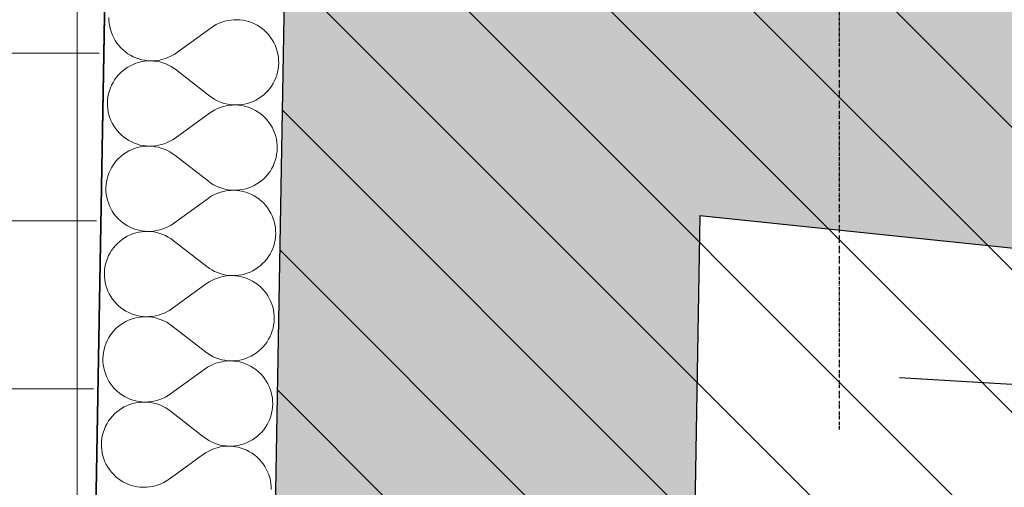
# Model space of a CAD drawing. Header units: millimetres. Extents: x -40276 to 214973, y -147941 to 35228.
# Tile 62 of 256: x -20552 to -19672, y 9352 to 9769. Entities that reach past the tile are written whole.
import ezdxf

# ---------------------------------------------------------------- set-up
doc = ezdxf.new("R2010")
doc.units = ezdxf.units.MM
doc.header["$MEASUREMENT"] = 0
doc.linetypes.add('Telekomunikacni vodic', pattern=[9.25, 3, -0.75, 3, -0.75, 0.125, -0.75, 0.125, -0.75])
doc.linetypes.add('Wipeout_Contour', pattern=[1000, 0, -1000])
for name, color, linetype in [('1._POHLED ZÁPADNÍ_2_0_plochy', 7, 'Continuous'), ('1._POHLED ZÁPADNÍ_2_2D prvky - obecné', 7, 'Continuous'), ('1._POHLED ZÁPADNÍ_2_akustické prvky', 7, 'Continuous'), ('1._POHLED ZÁPADNÍ_2_Nové_Konstrukce - nosné', 7, 'Continuous'), ('1._POHLED ZÁPADNÍ_2_Nové_TZB - elektroinstalace', 7, 'Continuous'), ('1._POHLED ZÁPADNÍ_2_Nové_TZB - kanalizace', 7, 'Continuous'), ('1._POHLED ZÁPADNÍ_2_Nové_Výplně - Povrchové', 7, 'Continuous'), ('1._POHLED ZÁPADNÍ_2_Nové_Výplně – Řezové', 7, 'Continuous'), ('1._POHLED ZÁPADNÍ_2_Výplně – Řezové', 7, 'Continuous')]:
    doc.layers.add(name, color=color, linetype=linetype)
doc.linetypes.add('kanalizace - dešťová', pattern='A,0,[2,C.3 Koordinační situační výkres1.Shx,S=0.251701,R=0,X=-0.001714,Y=0],-33,0', length=33)

# ---------------------------------------------------------------- blocks, each defined once
blk = doc.blocks.new('*X27', base_point=(-42174.69, -26223.67))
at = {"layer": '1._POHLED ZÁPADNÍ_2_Nové_Výplně – Řezové', "color": 21, "linetype": 'Continuous', "lineweight": 20, "true_color": 0xffaaaa}
for p, q in [((-20471.86, 9771.47), (-20471.81, 9768.75)), ((-20471.81, 9768.75), (-20471.56, 9766.04)), ((-20373.5, 9766.28), (-20375.95, 9765.1)), ((-20370.97, 9767.28), (-20373.5, 9766.28)), ((-20368.38, 9768.09), (-20370.97, 9767.28)), ((-20365.73, 9768.72), (-20368.38, 9768.09)), ((-20363.04, 9769.16), (-20365.73, 9768.72)), ((-20360.33, 9769.41), (-20363.04, 9769.16)), ((-20357.61, 9769.46), (-20360.33, 9769.41)), ((-20354.9, 9769.31), (-20357.61, 9769.46)), ((-20352.2, 9768.98), (-20354.9, 9769.31)), ((-20349.53, 9768.45), (-20352.2, 9768.98)), ((-20346.9, 9767.73), (-20349.53, 9768.45)), ((-20344.34, 9766.83), (-20346.9, 9767.73)), ((-20341.84, 9765.74), (-20344.34, 9766.83)), ((-20471.56, 9766.04), (-20471.13, 9763.35)), ((-20471.13, 9763.35), (-20470.5, 9760.71)), ((-20470.5, 9760.71), (-20469.69, 9758.11)), ((-20469.69, 9758.11), (-20468.69, 9755.58)), ((-20411.45, 9739.92), (-20380.58, 9762.24)), ((-20378.32, 9763.75), (-20380.58, 9762.24)), ((-20375.95, 9765.1), (-20378.32, 9763.75)), ((-20339.43, 9764.48), (-20341.84, 9765.74)), ((-20337.12, 9763.06), (-20339.43, 9764.48)), ((-20334.91, 9761.47), (-20337.12, 9763.06)), ((-20332.82, 9759.72), (-20334.91, 9761.47)), ((-20330.86, 9757.83), (-20332.82, 9759.72)), ((-20329.04, 9755.81), (-20330.86, 9757.83)), ((-20468.69, 9755.58), (-20467.52, 9753.12)), ((-20467.52, 9753.12), (-20466.17, 9750.76)), ((-20466.17, 9750.76), (-20464.66, 9748.5)), ((-20327.37, 9753.66), (-20329.04, 9755.81)), ((-20325.86, 9751.4), (-20327.37, 9753.66)), ((-20324.51, 9749.04), (-20325.86, 9751.4)), ((-20323.34, 9746.59), (-20324.51, 9749.04)), ((-20464.66, 9748.5), (-20462.99, 9746.35)), ((-20462.99, 9746.35), (-20461.17, 9744.33)), ((-20461.17, 9744.33), (-20459.21, 9742.44)), ((-20459.21, 9742.44), (-20457.12, 9740.7)), ((-20457.12, 9740.7), (-20454.91, 9739.11)), ((-20413.71, 9738.41), (-20411.45, 9739.92)), ((-20322.34, 9744.05), (-20323.34, 9746.59)), ((-20321.53, 9741.46), (-20322.34, 9744.05)), ((-20320.9, 9738.81), (-20321.53, 9741.46)), ((-20454.91, 9739.11), (-20452.6, 9737.68)), ((-20452.6, 9737.68), (-20450.18, 9736.42)), ((-20450.18, 9736.42), (-20447.69, 9735.34)), ((-20445.18, 9731.36), (-20447.77, 9730.55)), ((-20447.69, 9735.34), (-20445.12, 9734.43)), ((-20442.53, 9731.98), (-20445.18, 9731.36)), ((-20445.12, 9734.43), (-20442.5, 9733.72)), ((-20439.84, 9732.42), (-20442.53, 9731.98)), ((-20442.5, 9733.72), (-20439.83, 9733.19)), ((-20437.13, 9732.66), (-20439.84, 9732.42)), ((-20439.83, 9733.19), (-20437.13, 9732.85)), ((-20437.13, 9732.85), (-20434.41, 9732.71)), ((-20434.41, 9732.71), (-20437.13, 9732.66)), ((-20434.41, 9732.71), (-20431.69, 9732.76)), ((-20431.7, 9732.56), (-20434.41, 9732.71)), ((-20429, 9732.22), (-20431.7, 9732.56)), ((-20431.69, 9732.76), (-20428.98, 9733)), ((-20426.33, 9731.69), (-20429, 9732.22)), ((-20428.98, 9733), (-20426.3, 9733.44)), ((-20423.71, 9730.97), (-20426.33, 9731.69)), ((-20426.3, 9733.44), (-20423.65, 9734.07)), ((-20421.14, 9730.06), (-20423.71, 9730.97)), ((-20423.65, 9734.07), (-20421.06, 9734.88)), ((-20421.06, 9734.88), (-20418.53, 9735.88)), ((-20418.53, 9735.88), (-20416.07, 9737.06)), ((-20416.07, 9737.06), (-20413.71, 9738.41)), ((-20320.46, 9736.13), (-20320.9, 9738.81)), ((-20320.22, 9733.42), (-20320.46, 9736.13)), ((-20320.17, 9730.7), (-20320.22, 9733.42)), ((-20459.54, 9723.85), (-20461.56, 9722.03)), ((-20457.39, 9725.52), (-20459.54, 9723.85)), ((-20455.12, 9727.03), (-20457.39, 9725.52)), ((-20452.76, 9728.38), (-20455.12, 9727.03)), ((-20450.31, 9729.55), (-20452.76, 9728.38)), ((-20447.77, 9730.55), (-20450.31, 9729.55)), ((-20418.65, 9728.97), (-20421.14, 9730.06)), ((-20416.24, 9727.71), (-20418.65, 9728.97)), ((-20413.92, 9726.28), (-20416.24, 9727.71)), ((-20411.72, 9724.69), (-20413.92, 9726.28)), ((-20411.72, 9724.69), (-20381.65, 9701.3)), ((-20321.9, 9719.99), (-20321.18, 9722.61)), ((-20321.18, 9722.61), (-20320.65, 9725.28)), ((-20320.65, 9725.28), (-20320.32, 9727.98)), ((-20320.32, 9727.98), (-20320.17, 9730.7)), ((-20468.21, 9713.47), (-20469.47, 9711.06)), ((-20466.78, 9715.78), (-20468.21, 9713.47)), ((-20465.19, 9717.99), (-20466.78, 9715.78)), ((-20463.45, 9720.08), (-20465.19, 9717.99)), ((-20461.56, 9722.03), (-20463.45, 9720.08)), ((-20325.15, 9712.52), (-20323.89, 9714.93)), ((-20323.89, 9714.93), (-20322.81, 9717.42)), ((-20322.81, 9717.42), (-20321.9, 9719.99)), ((-20471.47, 9706), (-20472.18, 9703.37)), ((-20470.56, 9708.56), (-20471.47, 9706)), ((-20469.47, 9711.06), (-20470.56, 9708.56)), ((-20331.81, 9703.95), (-20329.92, 9705.91)), ((-20329.92, 9705.91), (-20328.18, 9708)), ((-20328.18, 9708), (-20326.58, 9710.2)), ((-20326.58, 9710.2), (-20325.15, 9712.52)), ((-20473.05, 9698.01), (-20473.2, 9695.29)), ((-20472.72, 9700.71), (-20473.05, 9698.01)), ((-20472.18, 9703.37), (-20472.72, 9700.71)), ((-20381.65, 9701.3), (-20379.44, 9699.7)), ((-20379.44, 9699.7), (-20377.13, 9698.27)), ((-20377.13, 9698.27), (-20374.72, 9697.01)), ((-20374.72, 9697.01), (-20372.23, 9695.92)), ((-20372.23, 9695.92), (-20369.66, 9695.02)), ((-20345.6, 9695.44), (-20343.06, 9696.43)), ((-20343.06, 9696.43), (-20340.61, 9697.61)), ((-20340.61, 9697.61), (-20338.24, 9698.95)), ((-20338.24, 9698.95), (-20335.98, 9700.46)), ((-20335.98, 9700.46), (-20333.83, 9702.13)), ((-20333.83, 9702.13), (-20331.81, 9703.95)), ((-20473.2, 9695.29), (-20473.15, 9692.57)), ((-20473.15, 9692.57), (-20472.91, 9689.86)), ((-20472.91, 9689.86), (-20472.47, 9687.17)), ((-20472.47, 9687.17), (-20471.84, 9684.53)), ((-20379.66, 9687.58), (-20381.92, 9686.06)), ((-20377.3, 9688.92), (-20379.66, 9687.58)), ((-20374.84, 9690.1), (-20377.3, 9688.92)), ((-20372.31, 9691.1), (-20374.84, 9690.1)), ((-20369.72, 9691.92), (-20372.31, 9691.1)), ((-20367.07, 9692.54), (-20369.72, 9691.92)), ((-20369.66, 9695.02), (-20367.04, 9694.3)), ((-20364.38, 9692.98), (-20367.07, 9692.54)), ((-20367.04, 9694.3), (-20364.37, 9693.76)), ((-20361.67, 9693.23), (-20364.38, 9692.98)), ((-20364.37, 9693.76), (-20361.67, 9693.42)), ((-20361.67, 9693.42), (-20358.95, 9693.28)), ((-20358.95, 9693.28), (-20361.67, 9693.23)), ((-20358.95, 9693.28), (-20356.23, 9693.32)), ((-20356.24, 9693.13), (-20358.95, 9693.28)), ((-20353.54, 9692.8), (-20356.24, 9693.13)), ((-20356.23, 9693.32), (-20353.53, 9693.57)), ((-20350.87, 9692.27), (-20353.54, 9692.8)), ((-20353.53, 9693.57), (-20350.84, 9694)), ((-20348.25, 9691.55), (-20350.87, 9692.27)), ((-20350.84, 9694), (-20348.19, 9694.63)), ((-20345.68, 9690.65), (-20348.25, 9691.55)), ((-20348.19, 9694.63), (-20345.6, 9695.44)), ((-20343.18, 9689.56), (-20345.68, 9690.65)), ((-20340.77, 9688.3), (-20343.18, 9689.56)), ((-20338.46, 9686.88), (-20340.77, 9688.3)), ((-20471.84, 9684.53), (-20471.03, 9681.93)), ((-20471.03, 9681.93), (-20470.03, 9679.4)), ((-20470.03, 9679.4), (-20468.86, 9676.95)), ((-20412.79, 9663.74), (-20381.92, 9686.06)), ((-20336.25, 9685.29), (-20338.46, 9686.88)), ((-20334.16, 9683.54), (-20336.25, 9685.29)), ((-20332.2, 9681.66), (-20334.16, 9683.54)), ((-20330.38, 9679.63), (-20332.2, 9681.66)), ((-20328.71, 9677.48), (-20330.38, 9679.63)), ((-20468.86, 9676.95), (-20467.51, 9674.58)), ((-20467.51, 9674.58), (-20466, 9672.32)), ((-20466, 9672.32), (-20464.33, 9670.17)), ((-20464.33, 9670.17), (-20462.51, 9668.15)), ((-20327.2, 9675.22), (-20328.71, 9677.48)), ((-20325.85, 9672.86), (-20327.2, 9675.22)), ((-20324.68, 9670.41), (-20325.85, 9672.86)), ((-20323.68, 9667.88), (-20324.68, 9670.41)), ((-20462.51, 9668.15), (-20460.55, 9666.26)), ((-20460.55, 9666.26), (-20458.46, 9664.52)), ((-20458.46, 9664.52), (-20456.25, 9662.93)), ((-20456.25, 9662.93), (-20453.94, 9661.5)), ((-20453.94, 9661.5), (-20451.53, 9660.24)), ((-20419.87, 9659.7), (-20417.42, 9660.88)), ((-20417.42, 9660.88), (-20415.05, 9662.23)), ((-20415.05, 9662.23), (-20412.79, 9663.74)), ((-20322.87, 9665.28), (-20323.68, 9667.88)), ((-20322.24, 9662.63), (-20322.87, 9665.28)), ((-20321.8, 9659.95), (-20322.24, 9662.63)), ((-20454.1, 9652.2), (-20456.47, 9650.85)), ((-20451.65, 9653.37), (-20454.1, 9652.2)), ((-20449.12, 9654.37), (-20451.65, 9653.37)), ((-20451.53, 9660.24), (-20449.03, 9659.16)), ((-20446.52, 9655.18), (-20449.12, 9654.37)), ((-20449.03, 9659.16), (-20446.46, 9658.25)), ((-20443.87, 9655.81), (-20446.52, 9655.18)), ((-20446.46, 9658.25), (-20443.84, 9657.54)), ((-20441.19, 9656.24), (-20443.87, 9655.81)), ((-20443.84, 9657.54), (-20441.17, 9657.01)), ((-20438.48, 9656.48), (-20441.19, 9656.24)), ((-20441.17, 9657.01), (-20438.47, 9656.67)), ((-20435.76, 9656.53), (-20438.48, 9656.48)), ((-20438.47, 9656.67), (-20435.76, 9656.53)), ((-20435.76, 9656.53), (-20433.04, 9656.58)), ((-20433.04, 9656.38), (-20435.76, 9656.53)), ((-20433.04, 9656.58), (-20430.33, 9656.82)), ((-20430.34, 9656.04), (-20433.04, 9656.38)), ((-20427.67, 9655.51), (-20430.34, 9656.04)), ((-20430.33, 9656.82), (-20427.64, 9657.26)), ((-20425.05, 9654.79), (-20427.67, 9655.51)), ((-20427.64, 9657.26), (-20424.99, 9657.89)), ((-20422.48, 9653.88), (-20425.05, 9654.79)), ((-20424.99, 9657.89), (-20422.4, 9658.71)), ((-20419.99, 9652.79), (-20422.48, 9653.88)), ((-20422.4, 9658.71), (-20419.87, 9659.7)), ((-20417.58, 9651.53), (-20419.99, 9652.79)), ((-20322, 9649.1), (-20321.66, 9651.8)), ((-20321.56, 9657.24), (-20321.8, 9659.95)), ((-20321.66, 9651.8), (-20321.51, 9654.52)), ((-20321.51, 9654.52), (-20321.56, 9657.24)), ((-20464.79, 9643.9), (-20466.53, 9641.81)), ((-20462.9, 9645.86), (-20464.79, 9643.9)), ((-20460.88, 9647.67), (-20462.9, 9645.86)), ((-20458.73, 9649.34), (-20460.88, 9647.67)), ((-20456.47, 9650.85), (-20458.73, 9649.34)), ((-20415.27, 9650.1), (-20417.58, 9651.53)), ((-20413.06, 9648.51), (-20415.27, 9650.1)), ((-20413.06, 9648.51), (-20382.99, 9625.12)), ((-20324.15, 9641.24), (-20323.25, 9643.81)), ((-20323.25, 9643.81), (-20322.53, 9646.43)), ((-20322.53, 9646.43), (-20322, 9649.1)), ((-20470.82, 9634.88), (-20471.9, 9632.38)), ((-20469.56, 9637.29), (-20470.82, 9634.88)), ((-20468.13, 9639.6), (-20469.56, 9637.29)), ((-20466.53, 9641.81), (-20468.13, 9639.6)), ((-20327.93, 9634.02), (-20326.5, 9636.34)), ((-20326.5, 9636.34), (-20325.24, 9638.75)), ((-20325.24, 9638.75), (-20324.15, 9641.24)), ((-20473.53, 9627.19), (-20474.06, 9624.53)), ((-20472.81, 9629.82), (-20473.53, 9627.19)), ((-20471.9, 9632.38), (-20472.81, 9629.82)), ((-20337.32, 9624.29), (-20335.18, 9625.95)), ((-20335.18, 9625.95), (-20333.15, 9627.77)), ((-20333.15, 9627.77), (-20331.26, 9629.73)), ((-20331.26, 9629.73), (-20329.52, 9631.82)), ((-20329.52, 9631.82), (-20327.93, 9634.02)), ((-20474.39, 9621.83), (-20474.54, 9619.11)), ((-20474.54, 9619.11), (-20474.49, 9616.39)), ((-20474.06, 9624.53), (-20474.39, 9621.83)), ((-20382.99, 9625.12), (-20380.79, 9623.53)), ((-20380.79, 9623.53), (-20378.47, 9622.09)), ((-20378.47, 9622.09), (-20376.06, 9620.83)), ((-20376.06, 9620.83), (-20373.57, 9619.75)), ((-20373.57, 9619.75), (-20371, 9618.84)), ((-20371, 9618.84), (-20368.38, 9618.12)), ((-20365.73, 9616.8), (-20368.41, 9616.36)), ((-20368.38, 9618.12), (-20365.71, 9617.59)), ((-20363.02, 9617.05), (-20365.73, 9616.8)), ((-20365.71, 9617.59), (-20363.01, 9617.25)), ((-20360.3, 9617.1), (-20363.02, 9617.05)), ((-20363.01, 9617.25), (-20360.3, 9617.1)), ((-20360.3, 9617.1), (-20357.58, 9617.15)), ((-20357.58, 9616.96), (-20360.3, 9617.1)), ((-20357.58, 9617.15), (-20354.87, 9617.39)), ((-20354.88, 9616.62), (-20357.58, 9616.96)), ((-20352.21, 9616.09), (-20354.88, 9616.62)), ((-20354.87, 9617.39), (-20352.18, 9617.82)), ((-20352.18, 9617.82), (-20349.53, 9618.45)), ((-20349.53, 9618.45), (-20346.94, 9619.26)), ((-20346.94, 9619.26), (-20344.4, 9620.25)), ((-20344.4, 9620.25), (-20341.95, 9621.43)), ((-20341.95, 9621.43), (-20339.59, 9622.77)), ((-20339.59, 9622.77), (-20337.32, 9624.29)), ((-20474.49, 9616.39), (-20474.25, 9613.68)), ((-20474.25, 9613.68), (-20473.81, 9611)), ((-20473.81, 9611), (-20473.18, 9608.35)), ((-20473.18, 9608.35), (-20472.37, 9605.75)), ((-20414.13, 9587.57), (-20383.26, 9609.88)), ((-20381, 9611.4), (-20383.26, 9609.88)), ((-20378.64, 9612.75), (-20381, 9611.4)), ((-20376.18, 9613.92), (-20378.64, 9612.75)), ((-20373.65, 9614.92), (-20376.18, 9613.92)), ((-20371.06, 9615.74), (-20373.65, 9614.92)), ((-20368.41, 9616.36), (-20371.06, 9615.74)), ((-20349.59, 9615.37), (-20352.21, 9616.09)), ((-20347.02, 9614.47), (-20349.59, 9615.37)), ((-20344.53, 9613.39), (-20347.02, 9614.47)), ((-20342.11, 9612.13), (-20344.53, 9613.39)), ((-20339.8, 9610.7), (-20342.11, 9612.13)), ((-20337.59, 9609.11), (-20339.8, 9610.7)), ((-20335.5, 9607.36), (-20337.59, 9609.11)), ((-20472.37, 9605.75), (-20471.37, 9603.22)), ((-20471.37, 9603.22), (-20470.2, 9600.77)), ((-20470.2, 9600.77), (-20468.85, 9598.4)), ((-20333.54, 9605.48), (-20335.5, 9607.36)), ((-20331.72, 9603.45), (-20333.54, 9605.48)), ((-20330.05, 9601.31), (-20331.72, 9603.45)), ((-20328.54, 9599.04), (-20330.05, 9601.31)), ((-20327.19, 9596.68), (-20328.54, 9599.04)), ((-20468.85, 9598.4), (-20467.34, 9596.14)), ((-20467.34, 9596.14), (-20465.67, 9593.99)), ((-20465.67, 9593.99), (-20463.85, 9591.97)), ((-20463.85, 9591.97), (-20461.89, 9590.08)), ((-20326.02, 9594.23), (-20327.19, 9596.68)), ((-20325.02, 9591.7), (-20326.02, 9594.23)), ((-20324.21, 9589.1), (-20325.02, 9591.7)), ((-20461.89, 9590.08), (-20459.8, 9588.34)), ((-20459.8, 9588.34), (-20457.59, 9586.75)), ((-20457.59, 9586.75), (-20455.28, 9585.32)), ((-20455.28, 9585.32), (-20452.87, 9584.06)), ((-20452.87, 9584.06), (-20450.37, 9582.98)), ((-20450.37, 9582.98), (-20447.81, 9582.08)), ((-20447.81, 9582.08), (-20445.18, 9581.36)), ((-20428.98, 9581.08), (-20426.34, 9581.71)), ((-20426.34, 9581.71), (-20423.74, 9582.53)), ((-20423.74, 9582.53), (-20421.21, 9583.53)), ((-20421.21, 9583.53), (-20418.76, 9584.7)), ((-20418.76, 9584.7), (-20416.39, 9586.05)), ((-20416.39, 9586.05), (-20414.13, 9587.57)), ((-20323.58, 9586.45), (-20324.21, 9589.1)), ((-20323.15, 9583.77), (-20323.58, 9586.45)), ((-20322.9, 9581.06), (-20323.15, 9583.77)), ((-20460.07, 9573.16), (-20462.22, 9571.49)), ((-20457.81, 9574.67), (-20460.07, 9573.16)), ((-20455.44, 9576.02), (-20457.81, 9574.67)), ((-20452.99, 9577.19), (-20455.44, 9576.02)), ((-20450.46, 9578.19), (-20452.99, 9577.19)), ((-20447.86, 9579), (-20450.46, 9578.19)), ((-20445.21, 9579.63), (-20447.86, 9579)), ((-20442.53, 9580.06), (-20445.21, 9579.63)), ((-20445.18, 9581.36), (-20442.51, 9580.83)), ((-20439.82, 9580.3), (-20442.53, 9580.06)), ((-20442.51, 9580.83), (-20439.81, 9580.49)), ((-20437.1, 9580.35), (-20439.82, 9580.3)), ((-20439.81, 9580.49), (-20437.1, 9580.35)), ((-20437.1, 9580.35), (-20434.38, 9580.4)), ((-20434.38, 9580.2), (-20437.1, 9580.35)), ((-20434.38, 9580.4), (-20431.67, 9580.65)), ((-20431.68, 9579.86), (-20434.38, 9580.2)), ((-20429.01, 9579.33), (-20431.68, 9579.86)), ((-20431.67, 9580.65), (-20428.98, 9581.08)), ((-20426.39, 9578.61), (-20429.01, 9579.33)), ((-20423.82, 9577.7), (-20426.39, 9578.61)), ((-20421.33, 9576.62), (-20423.82, 9577.7)), ((-20418.92, 9575.35), (-20421.33, 9576.62)), ((-20416.61, 9573.92), (-20418.92, 9575.35)), ((-20414.4, 9572.33), (-20416.61, 9573.92)), ((-20323.87, 9570.25), (-20323.34, 9572.92)), ((-20323.34, 9572.92), (-20323, 9575.62)), ((-20323, 9575.62), (-20322.85, 9578.34)), ((-20322.85, 9578.34), (-20322.9, 9581.06)), ((-20467.88, 9565.63), (-20469.47, 9563.43)), ((-20466.13, 9567.72), (-20467.88, 9565.63)), ((-20464.24, 9569.68), (-20466.13, 9567.72)), ((-20462.22, 9571.49), (-20464.24, 9569.68)), ((-20414.4, 9572.33), (-20384.33, 9548.94)), ((-20326.58, 9562.57), (-20325.49, 9565.06)), ((-20325.49, 9565.06), (-20324.59, 9567.63)), ((-20324.59, 9567.63), (-20323.87, 9570.25)), ((-20473.24, 9556.21), (-20474.15, 9553.64)), ((-20472.16, 9558.7), (-20473.24, 9556.21)), ((-20470.9, 9561.11), (-20472.16, 9558.7)), ((-20469.47, 9563.43), (-20470.9, 9561.11)), ((-20332.6, 9553.55), (-20330.86, 9555.64)), ((-20330.86, 9555.64), (-20329.27, 9557.84)), ((-20329.27, 9557.84), (-20327.84, 9560.16)), ((-20327.84, 9560.16), (-20326.58, 9562.57)), ((-20475.4, 9548.35), (-20475.74, 9545.65)), ((-20474.87, 9551.02), (-20475.4, 9548.35)), ((-20474.15, 9553.64), (-20474.87, 9551.02)), ((-20384.33, 9548.94), (-20382.13, 9547.35)), ((-20382.13, 9547.35), (-20379.81, 9545.92)), ((-20343.29, 9545.25), (-20340.93, 9546.6)), ((-20340.93, 9546.6), (-20338.67, 9548.11)), ((-20338.67, 9548.11), (-20336.52, 9549.78)), ((-20336.52, 9549.78), (-20334.49, 9551.59)), ((-20334.49, 9551.59), (-20332.6, 9553.55)), ((-20475.74, 9545.65), (-20475.88, 9542.93)), ((-20475.88, 9542.93), (-20475.83, 9540.21)), ((-20475.83, 9540.21), (-20475.59, 9537.5)), ((-20475.59, 9537.5), (-20475.15, 9534.82)), ((-20377.53, 9537.74), (-20379.98, 9536.57)), ((-20379.81, 9545.92), (-20377.4, 9544.65)), ((-20374.99, 9538.74), (-20377.53, 9537.74)), ((-20377.4, 9544.65), (-20374.91, 9543.57)), ((-20372.4, 9539.56), (-20374.99, 9538.74)), ((-20374.91, 9543.57), (-20372.34, 9542.66)), ((-20369.75, 9540.19), (-20372.4, 9539.56)), ((-20372.34, 9542.66), (-20369.72, 9541.94)), ((-20367.07, 9540.62), (-20369.75, 9540.19)), ((-20369.72, 9541.94), (-20367.05, 9541.41)), ((-20364.36, 9540.87), (-20367.07, 9540.62)), ((-20367.05, 9541.41), (-20364.35, 9541.07)), ((-20361.64, 9540.92), (-20364.36, 9540.87)), ((-20364.35, 9541.07), (-20361.64, 9540.92)), ((-20361.64, 9540.92), (-20358.92, 9540.97)), ((-20358.92, 9540.78), (-20361.64, 9540.92)), ((-20358.92, 9540.97), (-20356.21, 9541.21)), ((-20356.22, 9540.44), (-20358.92, 9540.78)), ((-20353.55, 9539.91), (-20356.22, 9540.44)), ((-20356.21, 9541.21), (-20353.52, 9541.64)), ((-20350.93, 9539.19), (-20353.55, 9539.91)), ((-20353.52, 9541.64), (-20350.87, 9542.27)), ((-20348.36, 9538.29), (-20350.93, 9539.19)), ((-20350.87, 9542.27), (-20348.28, 9543.08)), ((-20345.87, 9537.21), (-20348.36, 9538.29)), ((-20348.28, 9543.08), (-20345.75, 9544.08)), ((-20345.75, 9544.08), (-20343.29, 9545.25)), ((-20475.15, 9534.82), (-20474.53, 9532.17)), ((-20474.53, 9532.17), (-20473.71, 9529.57)), ((-20473.71, 9529.57), (-20472.72, 9527.04)), ((-20415.48, 9511.39), (-20384.6, 9533.7)), ((-20382.34, 9535.22), (-20384.6, 9533.7)), ((-20379.98, 9536.57), (-20382.34, 9535.22)), ((-20343.46, 9535.95), (-20345.87, 9537.21)), ((-20341.14, 9534.52), (-20343.46, 9535.95)), ((-20338.93, 9532.93), (-20341.14, 9534.52)), ((-20336.84, 9531.19), (-20338.93, 9532.93)), ((-20334.89, 9529.3), (-20336.84, 9531.19)), ((-20333.07, 9527.28), (-20334.89, 9529.3)), ((-20472.72, 9527.04), (-20471.54, 9524.59)), ((-20471.54, 9524.59), (-20470.19, 9522.23)), ((-20470.19, 9522.23), (-20468.68, 9519.96)), ((-20468.68, 9519.96), (-20467.01, 9517.82)), ((-20331.4, 9525.13), (-20333.07, 9527.28)), ((-20329.88, 9522.87), (-20331.4, 9525.13)), ((-20328.54, 9520.5), (-20329.88, 9522.87)), ((-20327.36, 9518.05), (-20328.54, 9520.5)), ((-20467.01, 9517.82), (-20465.19, 9515.79)), ((-20465.19, 9515.79), (-20463.23, 9513.91)), ((-20463.23, 9513.91), (-20461.14, 9512.16)), ((-20461.14, 9512.16), (-20458.94, 9510.57)), ((-20417.74, 9509.87), (-20415.48, 9511.39)), ((-20326.36, 9515.52), (-20327.36, 9518.05)), ((-20325.55, 9512.92), (-20326.36, 9515.52)), ((-20324.92, 9510.27), (-20325.55, 9512.92)), ((-20458.94, 9510.57), (-20456.62, 9509.14)), ((-20456.62, 9509.14), (-20454.21, 9507.88)), ((-20454.21, 9507.88), (-20451.71, 9506.8)), ((-20449.2, 9502.82), (-20451.8, 9502.01)), ((-20451.71, 9506.8), (-20449.15, 9505.9)), ((-20446.55, 9503.45), (-20449.2, 9502.82)), ((-20449.15, 9505.9), (-20446.52, 9505.18)), ((-20443.87, 9503.88), (-20446.55, 9503.45)), ((-20446.52, 9505.18), (-20443.85, 9504.65)), ((-20441.16, 9504.12), (-20443.87, 9503.88)), ((-20443.85, 9504.65), (-20441.16, 9504.31)), ((-20441.16, 9504.31), (-20438.44, 9504.17)), ((-20438.44, 9504.17), (-20441.16, 9504.12)), ((-20438.44, 9504.17), (-20435.72, 9504.22)), ((-20435.72, 9504.02), (-20438.44, 9504.17)), ((-20435.72, 9504.22), (-20433.01, 9504.47)), ((-20433.02, 9503.68), (-20435.72, 9504.02)), ((-20430.35, 9503.15), (-20433.02, 9503.68)), ((-20433.01, 9504.47), (-20430.32, 9504.9)), ((-20427.73, 9502.43), (-20430.35, 9503.15)), ((-20430.32, 9504.9), (-20427.68, 9505.53)), ((-20425.17, 9501.52), (-20427.73, 9502.43)), ((-20427.68, 9505.53), (-20425.08, 9506.35)), ((-20425.08, 9506.35), (-20422.55, 9507.35)), ((-20422.55, 9507.35), (-20420.1, 9508.52)), ((-20420.1, 9508.52), (-20417.74, 9509.87)), ((-20324.49, 9507.59), (-20324.92, 9510.27)), ((-20324.24, 9504.88), (-20324.49, 9507.59)), ((-20324.19, 9502.16), (-20324.24, 9504.88)), ((-20465.58, 9493.5), (-20467.47, 9491.54)), ((-20463.56, 9495.32), (-20465.58, 9493.5)), ((-20461.41, 9496.98), (-20463.56, 9495.32)), ((-20459.15, 9498.5), (-20461.41, 9496.98)), ((-20456.78, 9499.84), (-20459.15, 9498.5)), ((-20454.33, 9501.02), (-20456.78, 9499.84)), ((-20451.8, 9502.01), (-20454.33, 9501.02)), ((-20422.67, 9500.44), (-20425.17, 9501.52)), ((-20420.26, 9499.18), (-20422.67, 9500.44)), ((-20417.95, 9497.74), (-20420.26, 9499.18)), ((-20415.74, 9496.15), (-20417.95, 9497.74)), ((-20415.74, 9496.15), (-20385.67, 9472.76)), ((-20325.93, 9491.45), (-20325.21, 9494.08)), ((-20325.21, 9494.08), (-20324.68, 9496.74)), ((-20324.68, 9496.74), (-20324.34, 9499.44)), ((-20324.34, 9499.44), (-20324.19, 9502.16)), ((-20472.24, 9484.93), (-20473.5, 9482.52)), ((-20470.81, 9487.25), (-20472.24, 9484.93)), ((-20469.22, 9489.45), (-20470.81, 9487.25)), ((-20467.47, 9491.54), (-20469.22, 9489.45)), ((-20329.18, 9483.98), (-20327.92, 9486.39)), ((-20327.92, 9486.39), (-20326.83, 9488.89)), ((-20326.83, 9488.89), (-20325.93, 9491.45)), ((-20475.49, 9477.46), (-20476.21, 9474.84)), ((-20474.58, 9480.03), (-20475.49, 9477.46)), ((-20473.5, 9482.52), (-20474.58, 9480.03)), ((-20335.83, 9475.41), (-20333.94, 9477.37)), ((-20333.94, 9477.37), (-20332.2, 9479.46)), ((-20332.2, 9479.46), (-20330.61, 9481.67)), ((-20330.61, 9481.67), (-20329.18, 9483.98)), ((-20477.08, 9469.47), (-20477.22, 9466.75)), ((-20476.74, 9472.17), (-20477.08, 9469.47)), ((-20476.21, 9474.84), (-20476.74, 9472.17)), ((-20385.67, 9472.76), (-20383.47, 9471.17)), ((-20383.47, 9471.17), (-20381.15, 9469.74)), ((-20381.15, 9469.74), (-20378.75, 9468.48)), ((-20378.75, 9468.48), (-20376.25, 9467.39)), ((-20376.25, 9467.39), (-20373.69, 9466.48)), ((-20349.62, 9466.9), (-20347.09, 9467.9)), ((-20347.09, 9467.9), (-20344.63, 9469.07)), ((-20344.63, 9469.07), (-20342.27, 9470.42)), ((-20342.27, 9470.42), (-20340.01, 9471.93)), ((-20340.01, 9471.93), (-20337.86, 9473.6)), ((-20337.86, 9473.6), (-20335.83, 9475.41)), ((-20477.22, 9466.75), (-20477.17, 9464.03)), ((-20477.17, 9464.03), (-20476.93, 9461.32)), ((-20476.93, 9461.32), (-20476.49, 9458.64)), ((-20476.49, 9458.64), (-20475.87, 9455.99)), ((-20383.68, 9459.04), (-20385.94, 9457.53)), ((-20381.32, 9460.39), (-20383.68, 9459.04)), ((-20378.87, 9461.57), (-20381.32, 9460.39)), ((-20376.34, 9462.56), (-20378.87, 9461.57)), ((-20373.74, 9463.38), (-20376.34, 9462.56)), ((-20371.09, 9464.01), (-20373.74, 9463.38)), ((-20373.69, 9466.48), (-20371.06, 9465.76)), ((-20368.41, 9464.45), (-20371.09, 9464.01)), ((-20371.06, 9465.76), (-20368.39, 9465.23)), ((-20365.7, 9464.69), (-20368.41, 9464.45)), ((-20368.39, 9465.23), (-20365.7, 9464.89)), ((-20365.7, 9464.89), (-20362.98, 9464.74)), ((-20362.98, 9464.74), (-20365.7, 9464.69)), ((-20362.98, 9464.74), (-20360.26, 9464.79)), ((-20360.26, 9464.6), (-20362.98, 9464.74)), ((-20360.26, 9464.79), (-20357.55, 9465.03)), ((-20357.56, 9464.26), (-20360.26, 9464.6)), ((-20354.89, 9463.73), (-20357.56, 9464.26)), ((-20357.55, 9465.03), (-20354.86, 9465.46)), ((-20352.27, 9463.02), (-20354.89, 9463.73)), ((-20354.86, 9465.46), (-20352.22, 9466.09)), ((-20349.7, 9462.11), (-20352.27, 9463.02)), ((-20352.22, 9466.09), (-20349.62, 9466.9)), ((-20347.21, 9461.03), (-20349.7, 9462.11)), ((-20344.8, 9459.77), (-20347.21, 9461.03)), ((-20342.48, 9458.34), (-20344.8, 9459.77)), ((-20340.27, 9456.75), (-20342.48, 9458.34)), ((-20475.87, 9455.99), (-20475.05, 9453.39)), ((-20475.05, 9453.39), (-20474.06, 9450.86)), ((-20474.06, 9450.86), (-20472.88, 9448.41)), ((-20416.82, 9435.21), (-20385.94, 9457.53)), ((-20338.19, 9455.01), (-20340.27, 9456.75)), ((-20336.23, 9453.12), (-20338.19, 9455.01)), ((-20334.41, 9451.1), (-20336.23, 9453.12)), ((-20332.74, 9448.95), (-20334.41, 9451.1)), ((-20472.88, 9448.41), (-20471.53, 9446.05)), ((-20471.53, 9446.05), (-20470.02, 9443.79)), ((-20470.02, 9443.79), (-20468.35, 9441.64)), ((-20468.35, 9441.64), (-20466.53, 9439.61)), ((-20331.22, 9446.69), (-20332.74, 9448.95)), ((-20329.88, 9444.32), (-20331.22, 9446.69)), ((-20328.7, 9441.87), (-20329.88, 9444.32)), ((-20327.71, 9439.34), (-20328.7, 9441.87)), ((-20466.53, 9439.61), (-20464.57, 9437.73)), ((-20464.57, 9437.73), (-20462.49, 9435.98)), ((-20462.49, 9435.98), (-20460.28, 9434.39)), ((-20460.28, 9434.39), (-20457.96, 9432.97)), ((-20457.96, 9432.97), (-20455.55, 9431.71)), ((-20423.89, 9431.17), (-20421.44, 9432.35)), ((-20421.44, 9432.35), (-20419.08, 9433.69)), ((-20419.08, 9433.69), (-20416.82, 9435.21)), ((-20326.89, 9436.74), (-20327.71, 9439.34)), ((-20326.26, 9434.1), (-20326.89, 9436.74)), ((-20325.83, 9431.41), (-20326.26, 9434.1)), ((-20458.13, 9423.66), (-20460.49, 9422.32)), ((-20455.67, 9424.84), (-20458.13, 9423.66)), ((-20453.14, 9425.83), (-20455.67, 9424.84)), ((-20455.55, 9431.71), (-20453.06, 9430.62)), ((-20450.54, 9426.64), (-20453.14, 9425.83)), ((-20453.06, 9430.62), (-20450.49, 9429.72)), ((-20447.9, 9427.27), (-20450.54, 9426.64)), ((-20450.49, 9429.72), (-20447.86, 9429)), ((-20445.21, 9427.7), (-20447.9, 9427.27)), ((-20447.86, 9429), (-20445.2, 9428.47)), ((-20442.5, 9427.95), (-20445.21, 9427.7)), ((-20445.2, 9428.47), (-20442.5, 9428.14)), ((-20442.5, 9428.14), (-20439.78, 9427.99)), ((-20439.78, 9427.99), (-20442.5, 9427.95)), ((-20439.78, 9427.99), (-20437.06, 9428.04)), ((-20437.06, 9427.85), (-20439.78, 9427.99)), ((-20437.06, 9428.04), (-20434.35, 9428.29)), ((-20434.36, 9427.51), (-20437.06, 9427.85)), ((-20431.7, 9426.97), (-20434.36, 9427.51)), ((-20434.35, 9428.29), (-20431.67, 9428.73)), ((-20429.07, 9426.25), (-20431.7, 9426.97)), ((-20431.67, 9428.73), (-20429.02, 9429.35)), ((-20426.51, 9425.35), (-20429.07, 9426.25)), ((-20429.02, 9429.35), (-20426.42, 9430.17)), ((-20424.01, 9424.26), (-20426.51, 9425.35)), ((-20426.42, 9430.17), (-20423.89, 9431.17)), ((-20421.6, 9423), (-20424.01, 9424.26)), ((-20326.02, 9420.56), (-20325.68, 9423.26)), ((-20325.59, 9428.7), (-20325.83, 9431.41)), ((-20325.68, 9423.26), (-20325.54, 9425.98)), ((-20325.54, 9425.98), (-20325.59, 9428.7)), ((-20468.81, 9415.36), (-20470.56, 9413.27)), ((-20466.93, 9417.32), (-20468.81, 9415.36)), ((-20464.9, 9419.14), (-20466.93, 9417.32)), ((-20462.75, 9420.81), (-20464.9, 9419.14)), ((-20460.49, 9422.32), (-20462.75, 9420.81)), ((-20419.29, 9421.57), (-20421.6, 9423)), ((-20417.08, 9419.97), (-20419.29, 9421.57)), ((-20417.08, 9419.97), (-20387.02, 9396.58)), ((-20328.17, 9412.71), (-20327.27, 9415.27)), ((-20327.27, 9415.27), (-20326.55, 9417.9)), ((-20326.55, 9417.9), (-20326.02, 9420.56)), ((-20474.84, 9406.34), (-20475.93, 9403.85)), ((-20473.58, 9408.75), (-20474.84, 9406.34)), ((-20472.15, 9411.07), (-20473.58, 9408.75)), ((-20470.56, 9413.27), (-20472.15, 9411.07)), ((-20333.54, 9403.28), (-20331.95, 9405.49)), ((-20331.95, 9405.49), (-20330.52, 9407.8)), ((-20330.52, 9407.8), (-20329.26, 9410.21)), ((-20329.26, 9410.21), (-20328.17, 9412.71)), ((-20477.55, 9398.66), (-20478.08, 9395.99)), ((-20476.83, 9401.28), (-20477.55, 9398.66)), ((-20475.93, 9403.85), (-20476.83, 9401.28)), ((-20341.35, 9395.75), (-20339.2, 9397.42)), ((-20339.2, 9397.42), (-20337.18, 9399.24)), ((-20337.18, 9399.24), (-20335.29, 9401.19)), ((-20335.29, 9401.19), (-20333.54, 9403.28)), ((-20478.42, 9393.29), (-20478.56, 9390.57)), ((-20478.56, 9390.57), (-20478.51, 9387.85)), ((-20478.51, 9387.85), (-20478.27, 9385.14)), ((-20478.08, 9395.99), (-20478.42, 9393.29)), ((-20387.02, 9396.58), (-20384.81, 9394.99)), ((-20384.81, 9394.99), (-20382.5, 9393.56)), ((-20382.5, 9393.56), (-20380.09, 9392.3)), ((-20380.09, 9392.3), (-20377.59, 9391.21)), ((-20377.59, 9391.21), (-20375.03, 9390.3)), ((-20372.44, 9387.83), (-20375.08, 9387.2)), ((-20375.03, 9390.3), (-20372.4, 9389.58)), ((-20369.75, 9388.27), (-20372.44, 9387.83)), ((-20372.4, 9389.58), (-20369.74, 9389.05)), ((-20367.04, 9388.51), (-20369.75, 9388.27)), ((-20369.74, 9389.05), (-20367.04, 9388.71)), ((-20367.04, 9388.71), (-20364.32, 9388.56)), ((-20364.32, 9388.56), (-20367.04, 9388.51)), ((-20364.32, 9388.56), (-20361.6, 9388.61)), ((-20361.6, 9388.42), (-20364.32, 9388.56)), ((-20361.6, 9388.61), (-20358.89, 9388.85)), ((-20358.9, 9388.08), (-20361.6, 9388.42)), ((-20356.24, 9387.55), (-20358.9, 9388.08)), ((-20358.89, 9388.85), (-20356.21, 9389.29)), ((-20356.21, 9389.29), (-20353.56, 9389.91)), ((-20353.56, 9389.91), (-20350.96, 9390.72)), ((-20350.96, 9390.72), (-20348.43, 9391.72)), ((-20348.43, 9391.72), (-20345.97, 9392.89)), ((-20345.97, 9392.89), (-20343.61, 9394.24)), ((-20343.61, 9394.24), (-20341.35, 9395.75)), ((-20478.27, 9385.14), (-20477.84, 9382.46)), ((-20477.84, 9382.46), (-20477.21, 9379.81)), ((-20477.21, 9379.81), (-20476.4, 9377.22)), ((-20418.16, 9359.03), (-20387.28, 9381.35)), ((-20385.02, 9382.86), (-20387.28, 9381.35)), ((-20382.66, 9384.21), (-20385.02, 9382.86)), ((-20380.21, 9385.39), (-20382.66, 9384.21)), ((-20377.68, 9386.39), (-20380.21, 9385.39)), ((-20375.08, 9387.2), (-20377.68, 9386.39)), ((-20353.61, 9386.84), (-20356.24, 9387.55)), ((-20351.05, 9385.93), (-20353.61, 9386.84)), ((-20348.55, 9384.85), (-20351.05, 9385.93)), ((-20346.14, 9383.59), (-20348.55, 9384.85)), ((-20343.82, 9382.16), (-20346.14, 9383.59)), ((-20341.62, 9380.57), (-20343.82, 9382.16)), ((-20339.53, 9378.83), (-20341.62, 9380.57)), ((-20476.4, 9377.22), (-20475.4, 9374.68)), ((-20475.4, 9374.68), (-20474.22, 9372.23)), ((-20474.22, 9372.23), (-20472.88, 9369.87)), ((-20337.57, 9376.94), (-20339.53, 9378.83)), ((-20335.75, 9374.92), (-20337.57, 9376.94)), ((-20334.08, 9372.77), (-20335.75, 9374.92)), ((-20332.57, 9370.51), (-20334.08, 9372.77)), ((-20331.22, 9368.15), (-20332.57, 9370.51)), ((-20472.88, 9369.87), (-20471.36, 9367.61)), ((-20471.36, 9367.61), (-20469.69, 9365.46)), ((-20469.69, 9365.46), (-20467.87, 9363.44)), ((-20467.87, 9363.44), (-20465.92, 9361.55)), ((-20465.92, 9361.55), (-20463.83, 9359.8)), ((-20330.04, 9365.69), (-20331.22, 9368.15)), ((-20329.05, 9363.16), (-20330.04, 9365.69)), ((-20328.23, 9360.56), (-20329.05, 9363.16)), ((-20463.83, 9359.8), (-20461.62, 9358.21)), ((-20461.62, 9358.21), (-20459.3, 9356.79)), ((-20459.3, 9356.79), (-20456.89, 9355.53)), ((-20456.89, 9355.53), (-20454.4, 9354.44)), ((-20454.4, 9354.44), (-20451.83, 9353.54)), ((-20451.83, 9353.54), (-20449.21, 9352.82)), ((-20449.21, 9352.82), (-20446.54, 9352.29)), ((-20433.01, 9352.55), (-20430.36, 9353.18)), ((-20430.36, 9353.18), (-20427.76, 9353.99)), ((-20427.76, 9353.99), (-20425.23, 9354.99)), ((-20425.23, 9354.99), (-20422.78, 9356.17)), ((-20422.78, 9356.17), (-20420.42, 9357.52)), ((-20420.42, 9357.52), (-20418.16, 9359.03)), ((-20327.61, 9357.92), (-20328.23, 9360.56)), ((-20327.17, 9355.23), (-20327.61, 9357.92)), ((-20326.93, 9352.52), (-20327.17, 9355.23)), ((-20446.54, 9352.29), (-20443.84, 9351.96)), ((-20443.84, 9351.96), (-20441.12, 9351.81)), ((-20441.12, 9351.81), (-20438.4, 9351.86)), ((-20438.4, 9351.86), (-20435.69, 9352.11)), ((-20435.69, 9352.11), (-20433.01, 9352.55)), ((-20326.88, 9349.8), (-20326.93, 9352.52))]:
    blk.add_line(p, q, dxfattribs=at)

msp = doc.modelspace()

# ---------------------------------------------------------------- hatches: boundary and pattern name
at = {"layer": '1._POHLED ZÁPADNÍ_2_0_plochy', "linetype": 'Continuous', "lineweight": 20, "true_color": 0xffaaaa}
h = msp.add_hatch(dxfattribs=at)
h.set_pattern_fill('Izolační_tvárnice_0002', color=21, style=0, pattern_type=2)
h.set_pattern_definition([(315, (-10360.18, 9405.31), (63.6396, 63.6396), [])])
h.paths.add_polyline_path([(-10906.33, 18690.21), (-10970.68, 9084.15), (-20311.44, 10009.93), (-20479.41, 269.75), (-242.33, 419.76), (-238.38, 17796.01)])
at = {"layer": '1._POHLED ZÁPADNÍ_2_Nové_Výplně - Povrchové', "linetype": 'Continuous', "lineweight": 20, "true_color": 0xffaaaa}
h = msp.add_hatch(dxfattribs=at)
h.set_pattern_fill('Síť_15x15_0002', color=21, style=0, pattern_type=2)
h.set_pattern_definition([(0, (-20650.2, 5539.57), (0, 150), []), (90, (-20650.2, 5539.57), (-150, 0), [])])
h.paths.add_polyline_path([(-20831.31, 674.32), (-20635.92, 670.97), (-20472.55, 10203.68), (-18257.58, 9962.69), (-18235.91, 10161.85), (-20469.11, 10404.82), (-20664.49, 10408.17)])
at = {"layer": '1._POHLED ZÁPADNÍ_2_Výplně – Řezové', "linetype": 'Continuous', "lineweight": 13}
for points in [[(-20318.07, 9633.59), (-19943.7, 9594.63), (-20311.44, 10009.93)], [(-19937.07, 9970.96), (-20311.44, 10009.93), (-19943.7, 9594.63)], [(-19937.07, 9970.96), (-19943.7, 9594.63), (-18261.9, 9419.58), (-18223.07, 9792.56)], [(-20318.07, 9633.59), (-20329.01, 9012.07), (-19954.07, 9005.47), (-19943.7, 9594.63)]]:
    msp.add_hatch(color=254, dxfattribs=at).paths.add_polyline_path(points)

# ---------------------------------------------------------------- linework, layer by layer
at = {"layer": '1._POHLED ZÁPADNÍ_2_2D prvky - obecné', "color": 7, "linetype": 'Continuous', "lineweight": 25}
for q in [(-19954.29, 8993.33), (-18270.11, 9420.43)]:
    msp.add_line((-19943.7, 9594.63), q, dxfattribs=at)
at = {"layer": '1._POHLED ZÁPADNÍ_2_Nové_TZB - elektroinstalace', "color": 1, "linetype": 'Telekomunikacni vodic', "lineweight": 25, "flags": 128}
msp.add_lwpolyline([(-19818.94, 9403.56), (-19818.94, 9988.28), (-20293.94, 10035.78), (-20193.94, 18475.78)], dxfattribs=at)
msp.add_lwpolyline([(-19818.94, 9403.56), (-19818.94, 9988.28), (-20293.94, 10035.78), (-20193.94, 18475.78)], dxfattribs=at)
at = {"layer": '1._POHLED ZÁPADNÍ_2_Nové_TZB - kanalizace', "color": 1, "linetype": 'kanalizace - dešťová', "lineweight": 25, "flags": 128}
msp.add_lwpolyline([(-19765.4, 9449.96), (-18707.22, 9386.94), (-18455.53, 9982.73)], dxfattribs=at)

# ---------------------------------------------------------------- next in the draw order: wipeouts: each hides what was drawn before it
at = {"color": 254, "linetype": 'Wipeout_Contour', "lineweight": 0, "ltscale": 112292.445547}
msp.add_wipeout([(-20471.18, 10026.11), (-20489.2, 9002.75), (-20339.23, 9000.1), (-20329.23, 8999.93), (-20311.44, 10009.93)], dxfattribs=at).dxf.layer = '1._POHLED ZÁPADNÍ_2_Nové_Výplně – Řezové'

# ---------------------------------------------------------------- next in the draw order: linework, layer by layer
at = {"layer": '1._POHLED ZÁPADNÍ_2_2D prvky - obecné', "color": 7, "linetype": 'Continuous', "lineweight": 25}
msp.add_line((-20311.44, 10009.93), (-20329.02, 9012.07), dxfattribs=at)
at = {"layer": '1._POHLED ZÁPADNÍ_2_akustické prvky', "color": 1, "linetype": 'Continuous', "lineweight": 35}
msp.add_line((-20489.2, 9002.75), (-20468.47, 10186.65), dxfattribs=at)
at = {"layer": '1._POHLED ZÁPADNÍ_2_Nové_Konstrukce - nosné', "color": 1, "linetype": 'Continuous', "lineweight": 25}
msp.add_line((-20512.97, 7652.96), (-20468.36, 10186.64), dxfattribs=at)

# ---------------------------------------------------------------- next in the draw order: block references
at = {"layer": '1._POHLED ZÁPADNÍ_2_0_plochy', "color": 9, "linetype": 'Continuous', "lineweight": 13}
msp.add_blockref('*X27', (-42174.69, -26223.67), dxfattribs=at)

doc.saveas('drawing.dxf')
